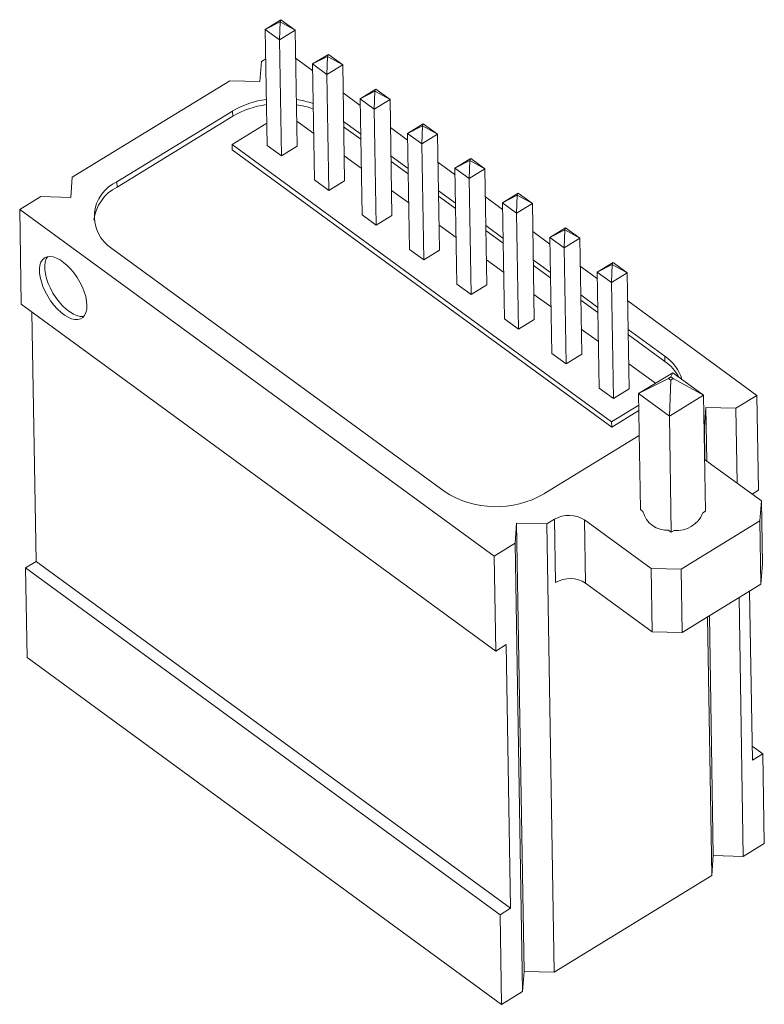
# Model space of a CAD drawing. Header units: millimetres. Extents: x -0.1 to 10.4, y -4.9 to 9.
import ezdxf

# ---------------------------------------------------------------- set-up
doc = ezdxf.new("R2010")
doc.units = ezdxf.units.MM

msp = doc.modelspace()

# ---------------------------------------------------------------- linework, layer by layer
at = {"color": 7, "linetype": 'Continuous', "lineweight": 15}
for p, q in [((3.363, 8.87), (3.586, 9.006)), ((3.573, 8.976), (3.363, 8.87)), ((3.573, 8.976), (3.564, 8.723)), ((3.573, 8.976), (3.586, 9.006)), ((3.573, 8.976), (3.787, 8.859)), ((3.586, 9.006), (3.787, 8.859)), ((3.564, 8.723), (3.363, 8.87)), ((3.363, 8.87), (3.39, 7.232)), ((3.787, 8.859), (3.564, 8.723)), ((3.787, 8.859), (3.814, 7.222)), ((3.564, 8.723), (3.591, 7.086)), ((4.033, 8.381), (4.256, 8.517)), ((4.243, 8.487), (4.033, 8.381)), ((4.243, 8.487), (4.234, 8.234)), ((4.243, 8.487), (4.256, 8.517)), ((4.243, 8.487), (4.457, 8.37)), ((4.256, 8.517), (4.457, 8.37)), ((3.289, 8.133), (3.311, 8.416)), ((3.37, 8.452), (3.311, 8.416)), ((4.034, 8.286), (3.793, 8.462)), ((4.234, 8.234), (4.033, 8.381)), ((4.033, 8.381), (4.06, 6.743)), ((4.457, 8.37), (4.234, 8.234)), ((4.457, 8.37), (4.483, 6.732)), ((4.234, 8.234), (4.261, 6.596)), ((2.865, 8.144), (0.639, 6.782)), ((2.865, 8.144), (3.289, 8.133)), ((4.704, 7.796), (4.463, 7.973)), ((4.703, 7.891), (4.926, 8.027)), ((4.913, 7.997), (4.703, 7.891)), ((4.913, 7.997), (4.904, 7.744)), ((4.913, 7.997), (4.926, 8.027)), ((4.913, 7.997), (5.127, 7.88)), ((4.926, 8.027), (5.127, 7.88)), ((4.904, 7.744), (4.703, 7.891)), ((4.703, 7.891), (4.73, 6.253)), ((5.127, 7.88), (4.904, 7.744)), ((5.127, 7.88), (5.153, 6.243)), ((1.27, 6.718), (2.903, 7.717)), ((2.905, 7.643), (2.903, 7.717)), ((4.904, 7.744), (4.931, 6.106)), ((2.905, 7.643), (1.272, 6.644)), ((3.385, 7.544), (2.896, 7.245)), ((4.049, 7.398), (3.808, 7.575)), ((4.711, 7.393), (4.47, 7.569)), ((5.373, 7.401), (5.596, 7.538)), ((5.583, 7.508), (5.373, 7.401)), ((5.583, 7.508), (5.574, 7.255)), ((5.583, 7.508), (5.596, 7.538)), ((5.583, 7.508), (5.797, 7.391)), ((5.596, 7.538), (5.797, 7.391)), ((4.471, 7.495), (4.712, 7.319)), ((5.374, 7.307), (5.133, 7.483)), ((5.574, 7.255), (5.373, 7.401)), ((5.373, 7.401), (5.4, 5.764)), ((5.797, 7.391), (5.574, 7.255)), ((5.797, 7.391), (5.823, 5.753)), ((2.896, 7.245), (8.255, 3.328)), ((2.896, 7.245), (2.897, 7.17)), ((3.591, 7.086), (3.39, 7.232)), ((5.574, 7.255), (5.601, 5.617)), ((2.897, 7.17), (8.256, 3.254)), ((3.814, 7.222), (3.591, 7.086)), ((4.719, 6.909), (4.478, 7.085)), ((5.381, 6.903), (5.14, 7.08)), ((5.141, 7.005), (5.382, 6.829)), ((6.044, 6.817), (5.803, 6.994)), ((6.043, 6.912), (6.265, 7.048)), ((6.253, 7.018), (6.043, 6.912)), ((6.253, 7.018), (6.244, 6.765)), ((6.253, 7.018), (6.265, 7.048)), ((6.253, 7.018), (6.466, 6.901)), ((6.265, 7.048), (6.466, 6.901)), ((6.244, 6.765), (6.043, 6.912)), ((6.043, 6.912), (6.07, 5.274)), ((6.466, 6.901), (6.244, 6.765)), ((6.466, 6.901), (6.493, 5.264)), ((0.617, 6.498), (0.639, 6.782)), ((1.272, 6.644), (1.27, 6.718)), ((4.261, 6.596), (4.06, 6.743)), ((4.483, 6.732), (4.261, 6.596)), ((6.244, 6.765), (6.271, 5.127)), ((5.389, 6.419), (5.148, 6.596)), ((6.051, 6.414), (5.81, 6.59)), ((6.713, 6.422), (6.935, 6.559)), ((6.923, 6.529), (6.935, 6.559)), ((6.935, 6.559), (7.136, 6.412)), ((0.193, 6.509), (-0.104, 6.327)), ((0.193, 6.509), (0.617, 6.498)), ((5.811, 6.516), (6.052, 6.339)), ((6.714, 6.328), (6.473, 6.504)), ((6.923, 6.529), (6.713, 6.422)), ((6.914, 6.275), (6.713, 6.422)), ((6.713, 6.422), (6.74, 4.785)), ((6.923, 6.529), (6.914, 6.275)), ((7.136, 6.412), (6.914, 6.275)), ((6.923, 6.529), (7.136, 6.412)), ((7.136, 6.412), (7.163, 4.774)), ((-0.104, 6.327), (6.596, 1.432)), ((-0.104, 6.327), (-0.082, 4.988)), ((6.914, 6.275), (6.941, 4.638)), ((4.931, 6.106), (4.73, 6.253)), ((5.153, 6.243), (4.931, 6.106)), ((6.059, 5.93), (5.818, 6.106)), ((6.721, 5.924), (6.48, 6.101)), ((6.481, 6.026), (6.722, 5.85)), ((7.384, 5.838), (7.143, 6.015)), ((7.383, 5.933), (7.605, 6.069)), ((7.593, 6.039), (7.383, 5.933)), ((7.593, 6.039), (7.584, 5.786)), ((7.593, 6.039), (7.605, 6.069)), ((7.593, 6.039), (7.806, 5.922)), ((7.605, 6.069), (7.806, 5.922)), ((7.584, 5.786), (7.383, 5.933)), ((7.383, 5.933), (7.41, 4.295)), ((7.806, 5.922), (7.584, 5.786)), ((7.806, 5.922), (7.833, 4.284)), ((5.888, 2.348), (1.198, 5.775)), ((5.601, 5.617), (5.4, 5.764)), ((5.823, 5.753), (5.601, 5.617)), ((7.584, 5.786), (7.611, 4.148)), ((6.729, 5.44), (6.488, 5.617)), ((7.391, 5.435), (7.15, 5.611)), ((8.053, 5.443), (8.275, 5.579)), ((8.263, 5.55), (8.275, 5.579)), ((8.275, 5.579), (8.476, 5.433)), ((7.151, 5.537), (7.392, 5.36)), ((8.054, 5.349), (7.813, 5.525)), ((8.263, 5.55), (8.053, 5.443)), ((8.254, 5.296), (8.053, 5.443)), ((8.053, 5.443), (8.079, 3.806)), ((8.263, 5.55), (8.254, 5.296)), ((8.476, 5.433), (8.254, 5.296)), ((8.263, 5.55), (8.476, 5.433)), ((8.476, 5.433), (8.503, 3.795)), ((8.254, 5.296), (8.28, 3.659)), ((6.271, 5.127), (6.07, 5.274)), ((6.493, 5.264), (6.271, 5.127)), ((7.399, 4.951), (7.157, 5.127)), ((8.061, 4.945), (7.819, 5.122)), ((7.821, 5.047), (8.062, 4.871)), ((10.307, 3.702), (8.483, 5.035)), ((-0.082, 4.988), (6.618, 0.092)), ((0.07, 4.877), (0.128, 1.356)), ((6.941, 4.638), (6.74, 4.785)), ((7.163, 4.774), (6.941, 4.638)), ((8.069, 4.461), (7.827, 4.637)), ((9.005, 4.255), (8.489, 4.632)), ((8.491, 4.558), (9.007, 4.181)), ((7.611, 4.148), (7.41, 4.295)), ((7.833, 4.284), (7.611, 4.148)), ((9.007, 4.181), (9.005, 4.255)), ((8.874, 3.873), (8.497, 4.148)), ((8.636, 3.727), (9.118, 4.022)), ((9.056, 3.939), (8.636, 3.727)), ((9.093, 3.962), (9.056, 3.939)), ((9.056, 3.939), (9.089, 3.915)), ((9.089, 3.915), (9.071, 3.409)), ((9.089, 3.915), (9.126, 3.938)), ((9.093, 3.962), (9.118, 4.022)), ((9.126, 3.938), (9.093, 3.962)), ((9.118, 4.022), (9.554, 3.704)), ((9.126, 3.938), (9.554, 3.704)), ((8.28, 3.659), (8.079, 3.806)), ((8.503, 3.795), (8.28, 3.659)), ((9.071, 3.409), (8.636, 3.727)), ((8.636, 3.727), (8.662, 2.089)), ((9.554, 3.704), (9.071, 3.409)), ((9.554, 3.704), (9.58, 2.066)), ((10.01, 3.521), (10.307, 3.702)), ((10.307, 3.702), (10.329, 2.362)), ((8.255, 3.328), (8.638, 3.563)), ((8.256, 3.254), (8.639, 3.488)), ((9.587, 3.531), (9.565, 3.248)), ((10.01, 3.521), (9.587, 3.531)), ((9.599, 2.775), (9.587, 3.531)), ((10.01, 3.521), (10.028, 2.462)), ((9.071, 3.409), (9.098, 1.771)), ((8.255, 3.328), (8.256, 3.254)), ((9.561, 3.246), (9.565, 3.248)), ((9.572, 2.794), (9.565, 3.248)), ((8.645, 3.135), (7.3, 2.312)), ((10.37, 2.212), (9.568, 2.797)), ((10.239, 2.307), (10.329, 2.362)), ((8.697, 2.064), (8.662, 2.089)), ((10.348, 1.929), (10.37, 2.212)), ((10.384, 1.318), (10.37, 2.212)), ((7.338, 1.886), (7.449, 1.954)), ((7.464, 1.061), (7.449, 1.954)), ((9.58, 2.066), (9.542, 2.043)), ((6.914, 1.897), (6.893, 1.613)), ((7.338, 1.886), (6.914, 1.897)), ((7.018, -4.431), (6.914, 1.897)), ((7.338, 1.886), (7.442, -4.442)), ((7.873, 1.943), (8.811, 1.258)), ((7.888, 1.05), (7.873, 1.943)), ((9.235, 1.247), (10.348, 1.929)), ((10.363, 1.035), (10.348, 1.929)), ((9.098, 1.771), (9.064, 1.796)), ((9.136, 1.794), (9.098, 1.771)), ((6.596, 1.432), (6.893, 1.613)), ((6.996, -4.714), (6.893, 1.613)), ((6.596, 1.432), (6.618, 0.092)), ((0.128, 1.356), (-0.021, 1.265)), ((-0.021, 1.265), (0, 0)), ((-0.021, 1.265), (6.679, -3.63)), ((0.128, 1.356), (6.827, -3.539)), ((8.811, 1.258), (9.235, 1.247)), ((8.826, 0.365), (8.811, 1.258)), ((10.363, 1.035), (10.384, 1.318)), ((9.249, 0.354), (9.235, 1.247)), ((7.888, 1.05), (8.826, 0.365)), ((9.249, 0.354), (10.363, 1.035)), ((10.054, 0.846), (10.114, -2.807)), ((10.242, -1.45), (10.203, 0.937)), ((9.669, -3.079), (9.609, 0.574)), ((9.69, -2.796), (9.635, 0.59)), ((8.826, 0.365), (9.249, 0.354)), ((6.618, 0.092), (6.766, 0.183)), ((6.766, 0.183), (6.827, -3.539)), ((0, 0), (6.699, -4.896)), ((10.238, -1.249), (10.39, -1.36)), ((10.39, -1.36), (10.242, -1.45)), ((10.39, -1.36), (10.411, -2.625)), ((10.114, -2.807), (10.411, -2.625)), ((9.669, -3.079), (9.69, -2.796)), ((9.69, -2.796), (10.114, -2.807)), ((7.442, -4.442), (9.669, -3.079)), ((6.827, -3.539), (6.679, -3.63)), ((6.679, -3.63), (6.699, -4.896)), ((6.996, -4.714), (7.018, -4.431)), ((7.018, -4.431), (7.442, -4.442)), ((6.699, -4.896), (6.996, -4.714))]:
    msp.add_line(p, q, dxfattribs=at)
at = {"color": 7, "linetype": 'Continuous', "lineweight": 15, "flags": 128}
for points in [[(0.845, 4.972), (0.84, 5.032), (0.828, 5.096), (0.808, 5.163), (0.781, 5.231), (0.747, 5.299), (0.708, 5.364), (0.665, 5.427), (0.618, 5.484), (0.568, 5.536), (0.517, 5.579), (0.466, 5.615), (0.416, 5.641), (0.368, 5.657), (0.323, 5.662), (0.283, 5.658), (0.248, 5.643), (0.219, 5.617), (0.197, 5.583), (0.183, 5.54), (0.176, 5.489), (0.177, 5.432), (0.185, 5.37), (0.202, 5.305), (0.225, 5.237), (0.256, 5.169), (0.292, 5.102), (0.333, 5.038), (0.379, 4.977), (0.427, 4.923), (0.478, 4.875), (0.529, 4.836), (0.58, 4.805), (0.629, 4.784), (0.676, 4.773), (0.718, 4.772), (0.756, 4.782), (0.788, 4.803), (0.813, 4.832), (0.831, 4.871), (0.842, 4.918), (0.845, 4.972)], [(0.29, 5.659), (0.271, 5.628), (0.257, 5.585), (0.25, 5.535), (0.251, 5.478), (0.26, 5.416), (0.276, 5.35), (0.3, 5.282), (0.33, 5.214), (0.366, 5.147), (0.407, 5.083), (0.453, 5.023), (0.502, 4.968), (0.552, 4.921), (0.603, 4.881), (0.654, 4.85), (0.703, 4.829), (0.75, 4.818), (0.792, 4.818), (0.804, 4.82)]]:
    msp.add_lwpolyline(points, dxfattribs=at)
at = {"color": 7, "linetype": 'Continuous', "lineweight": 15}
for centre, radius, start, end in [((3.543, 6.632), 1.26, 97.4664, 120.4951), ((3.54, 6.568), 1.249, 97.3614, 120.6), ((3.608, 6.552), 1.342, 71.1339, 81.6662), ((3.609, 6.478), 1.342, 71.1339, 81.6662), ((1.488, 6.227), 0.537, 113.9245, 237.306), ((1.551, 6.098), 0.613, 117.0829, 172.7902), ((8.665, 3.75), 0.609, 16.9307, 55.9819), ((8.625, 3.636), 0.665, 28.8148, 54.981), ((6.623, 3.479), 1.349, 236.9823, 300.1398), ((7.652, 1.602), 0.406, 57.1216, 120.0006), ((9.042, 2.152), 0.356, 194.2108, 273.4479), ((9.17, 2.195), 0.403, 265.1531, 337.7323), ((7.667, 0.709), 0.406, 57.1216, 120.0006)]:
    msp.add_arc(centre, radius, start, end, dxfattribs=at)

doc.saveas('drawing.dxf')
